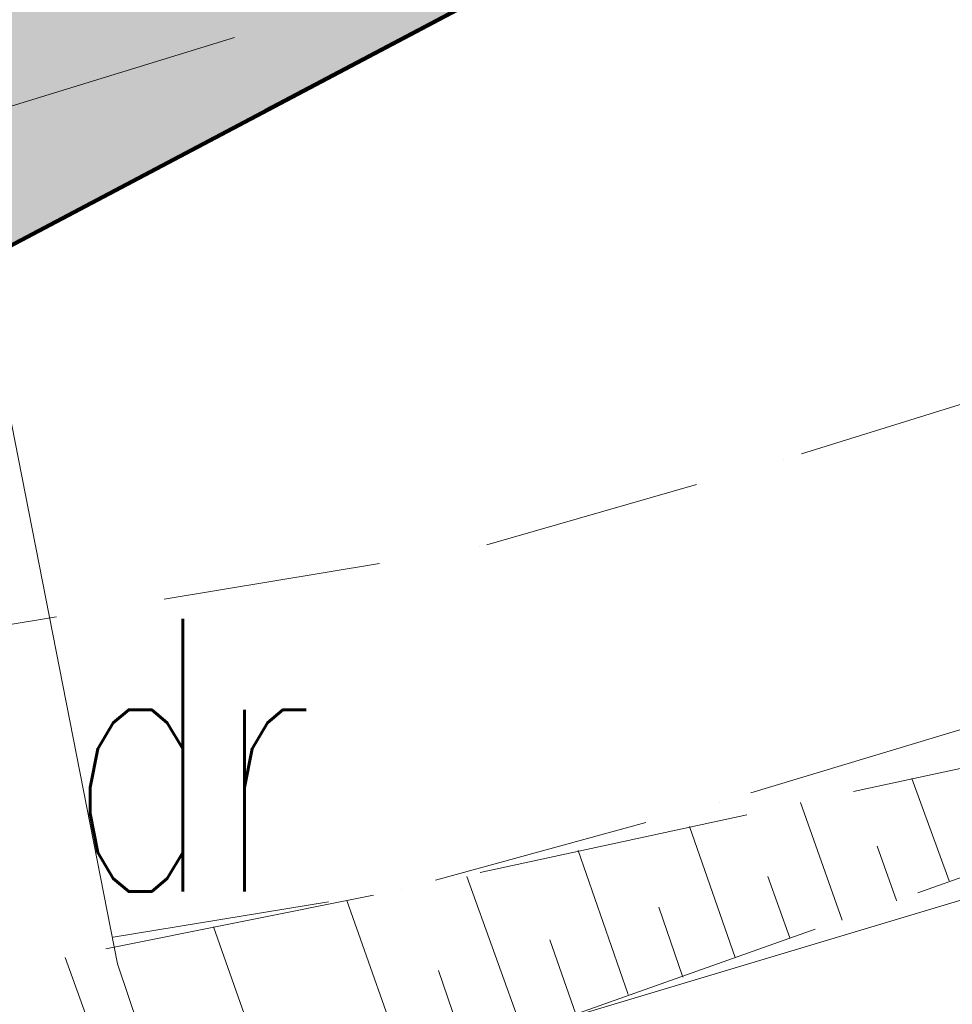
# Model space of a CAD drawing. Header units: millimetres. Extents: x 6487905018 to 6488192500, y 5882180700 to 5882375224.
# Tile 16 of 256: x 6487976711 to 6487980985, y 5882201635 to 5882206145. Entities that reach past the tile are written whole.
import ezdxf
from ezdxf.xclip import XClip

# ---------------------------------------------------------------- set-up
doc = ezdxf.new("R2010")
doc.units = ezdxf.units.MM
doc.header["$MEASUREMENT"] = 0
doc.header["$XCLIPFRAME"] = 2
for name, pattern in [('GSW', [3000, 1500, -1500]), ('L_0_03', [1000, 500, -500]), ('L_0_04', [1500, 1000, -500]), ('L_0_05', [1750, 1250, -500]), ('Przerywana', [2400, 1200, -1200]), ('Wipeout_Contour', [1000, 0, -1000])]:
    doc.linetypes.add(name, pattern=pattern)
for name, color, linetype, lineweight in [('0 granice_Nr_pióra__10', 22, 'Continuous', 120), ('granica_Nr_pióra__123', 100, 'Continuous', 120), ('teren zielony_Nr_pióra__1', 7, 'Continuous', 0), ('teren zielony_Nr_pióra__157', 93, 'Continuous', 0), ('Wymiarowanie_Nr_pióra__1', 7, 'Continuous', 0), ('Zamość 06.10._2_000_Inne__niezydentyfikowane__Nr_pióra__7', 7, 'Continuous', 5), ('Zamość 06.10._2_0_Nr_pióra__7', 7, 'Continuous', 5), ('Zamość 06.10._2_210_Oznaczenie_uzytku_Nr_pióra__96', 8, 'Continuous', 15), ('Zamość 06.10._2_218_Granica_uzytku_Nr_pióra__96', 8, 'Continuous', 15), ('Zamość 06.10._2_219_Linia_granicy_Nr_pióra__96', 8, 'Continuous', 15), ('Zamość 06.10._2_bariera_drogowa_ochronna__linia__Nr_pióra__7', 7, 'Continuous', 5), ('Zamość 06.10._2_chodnik__powierzchnia__Nr_pióra__7', 7, 'Continuous', 5), ('Zamość 06.10._2_przewod_telekomunikacyjny__linia__Nr_pióra__30', 7, 'Continuous', 5), ('Zamość 06.10._2_skarpa_nieumocniona__powierzchnia__Nr_pióra__7', 7, 'Continuous', 5)]:
    doc.layers.add(name, color=color, linetype=linetype, lineweight=lineweight)
for name, color, linetype in [('Mapa cyfrowa', 7, 'Continuous'), ('Wymiarowanie', 7, 'Continuous'), ('Zamość 06.10._2_Mapa cyfrowa', 7, 'Continuous')]:
    doc.layers.add(name, color=color, linetype=linetype)
doc.styles.add('GENERATED_STYLE_1', font='Simplex.shx')
doc.styles.add('GENERATED_STYLE_2', font='txt')
doc.linetypes.add('L_0_A0_SHX', pattern='A,0,[1,PZT Orlen Zamość.pdf1.Shx,S=15.277778,R=0,X=0,Y=0],-3500,0', length=3500)
doc.dimstyles.new('GENERATED_STYLE__4', dxfattribs={"dimtxt": 1000, "dimasz": 570, "dimexe": 0.18, "dimexo": 0, "dimgap": 0.09, "dimtad": 1, "dimlfac": 0.001, "dimzin": 0, "dimdsep": 46, "dimtxsty": 'GENERATED_STYLE_2', "dimblk": 'ARROWHEAD_11', "dimblk1": 'ARROWHEAD_11', "dimblk2": 'ARROWHEAD_11', "dimcen": 0.09, "dimclrd": 7, "dimclre": 7, "dimclrt": 7, "dimazin": 0, "dimtfac": 1, "dimtdec": 4, "dimtmove": 0, "dimatfit": 3, "dimfxl": 0, "dimtolj": 1, "dimtzin": 0, "dimarcsym": 0})

# ---------------------------------------------------------------- blocks, each defined once
blk = doc.blocks.new('Rysunek_1_2')
at = {"color": 254, "linetype": 'Wipeout_Contour', "lineweight": 0, "ltscale": 70061284114.24681}
blk.add_wipeout([(6487915525.867126, 5882181505.900702), (6488146644.289524, 5882181505.900702), (6488146644.289524, 5882373115.540435), (6488107628.768834, 5882373115.540435), (6488107628.768834, 5882320263.490532), (6488101226.436201, 5882320263.490532), (6488101226.436201, 5882373115.540435), (6487915525.867126, 5882373115.540435)], dxfattribs=at).dxf.layer = 'Zamość 06.10._2_Mapa cyfrowa'
at = {"layer": 'Zamość 06.10._2_000_Inne__niezydentyfikowane__Nr_pióra__7', "linetype": 'Continuous', "flags": 128}
for points in [[(6487980970, 5882202200), (6487980800, 5882202670)], [(6487980480.000001, 5882202020), (6487980290, 5882202560)], [(6487979990.000001, 5882201850), (6487979780.000001, 5882202450)], [(6487980730.000001, 5882202110), (6487980640, 5882202360)], [(6487979500, 5882201680), (6487979270, 5882202340)], [(6487979020, 5882201500), (6487978760, 5882202220)], [(6487980240.000001, 5882201940.000001), (6487980140, 5882202220)], [(6487978490.000001, 5882201320), (6487978210, 5882202110)], [(6487979750, 5882201760), (6487979640, 5882202080)], [(6487977910, 5882201110), (6487977600, 5882201990)], [(6487979260, 5882201590), (6487979140, 5882201930)], [(6487977270, 5882200880), (6487976920, 5882201850)], [(6487978760, 5882201410), (6487978630, 5882201790)]]:
    blk.add_lwpolyline(points, dxfattribs=at)
at = {"layer": 'Zamość 06.10._2_0_Nr_pióra__7', "linetype": 'Continuous'}
for p, q in [((6487980210, 5882204130), (6487980210.05, 5882204130)), ((6487978820.000001, 5882203730.000001), (6487978820.05, 5882203730.000001)), ((6487980800, 5882202670), (6487980800.05, 5882202670)), ((6487979920, 5882202560), (6487979920.05, 5882202560)), ((6487980290, 5882202560), (6487980290.05, 5882202560)), ((6487979780.000001, 5882202450), (6487979780.05, 5882202450)), ((6487980640, 5882202360), (6487980640.05, 5882202360)), ((6487979270, 5882202340), (6487979270.05, 5882202340)), ((6487978760, 5882202220), (6487978760.05, 5882202220)), ((6487980140, 5882202220), (6487980140.05, 5882202220)), ((6487980970, 5882202200), (6487980970.05, 5882202200)), ((6487978460, 5882202160), (6487978460.05, 5882202160)), ((6487978210, 5882202110), (6487978210.05, 5882202110)), ((6487979640, 5882202080), (6487979640.05, 5882202080)), ((6487980730.000001, 5882202110), (6487980730.05, 5882202110)), ((6487977600, 5882201990), (6487977600.05, 5882201990)), ((6487980480.000001, 5882202020), (6487980480.05, 5882202020)), ((6487980240.000001, 5882201940.000001), (6487980240.05, 5882201940.000001)), ((6487979140, 5882201930), (6487979140.05, 5882201930)), ((6487976920, 5882201850), (6487976920.05, 5882201850)), ((6487979990.000001, 5882201850), (6487979990.05, 5882201850)), ((6487977160, 5882201820), (6487977160.05, 5882201820)), ((6487978630, 5882201790), (6487978630.05, 5882201790)), ((6487979750, 5882201760), (6487979750.05, 5882201760)), ((6487979500, 5882201680), (6487979500.05, 5882201680))]:
    blk.add_line(p, q, dxfattribs=at)
at = {"layer": 'Zamość 06.10._2_218_Granica_uzytku_Nr_pióra__96', "linetype": 'L_0_03', "flags": 128}
for points in [[(6487970570.000001, 5882201890), (6487981820.000001, 5882207830)], [(6487981820.000001, 5882207830), (6487970570.000001, 5882201890)]]:
    blk.add_lwpolyline(points, dxfattribs=at)
at = {"layer": 'Zamość 06.10._2_219_Linia_granicy_Nr_pióra__96', "linetype": 'Continuous', "flags": 128}
blk.add_lwpolyline([(6487970570.000001, 5882201890), (6487981820.000001, 5882207830)], dxfattribs=at)
at = {"layer": 'Zamość 06.10._2_bariera_drogowa_ochronna__linia__Nr_pióra__7', "linetype": 'L_0_A0_SHX'}
blk.add_line((6487970030.000001, 5882198820), (6487993040, 5882205710), dxfattribs=at)
at = {"layer": 'Zamość 06.10._2_bariera_drogowa_ochronna__linia__Nr_pióra__7', "linetype": 'Continuous'}
blk.add_line((6487970030.000001, 5882198820), (6487993040, 5882205710), dxfattribs=at)
at = {"layer": 'Zamość 06.10._2_chodnik__powierzchnia__Nr_pióra__7', "linetype": 'L_0_04', "flags": 128}
blk.add_lwpolyline([(6487965300, 5882199990), (6487978460, 5882202160), (6487979920, 5882202560), (6487984720, 5882204010), (6488007050, 5882210780), (6488026880, 5882216840), (6488041340, 5882221220), (6488041780.000001, 5882222220), (6488041620, 5882222930), (6488026140, 5882218190.000001), (6488006490.000001, 5882212160), (6487984220, 5882205380), (6487980210, 5882204130), (6487978820.000001, 5882203730.000001), (6487965130, 5882201470), (6487965170, 5882201450), (6487962830, 5882201020), (6487960270, 5882200160), (6487953050, 5882197320), (6487953540, 5882195960), (6487960740.000001, 5882198820), (6487962810, 5882199540), (6487965350, 5882199980.000001)], dxfattribs=at)
at = {"layer": 'Zamość 06.10._2_przewod_telekomunikacyjny__linia__Nr_pióra__30', "linetype": 'Continuous', "flags": 128}
blk.add_lwpolyline([(6487979124.220844, 5882181505.900702), (6487984540, 5882184260), (6487981120, 5882190050), (6487977160, 5882201820), (6487973650.000001, 5882219670), (6488058820.000001, 5882246140), (6488075370, 5882251420), (6488098590.494104, 5882257262.406148)], dxfattribs=at)
at = {"layer": 'Zamość 06.10._2_skarpa_nieumocniona__powierzchnia__Nr_pióra__7', "linetype": 'L_0_05', "flags": 128}
blk.add_lwpolyline([(6487975910, 5882200400.000001), (6487965790, 5882197630), (6487965600, 5882198520), (6487965570.000001, 5882198640), (6487965360.000001, 5882199630), (6487975310, 5882201530), (6487978460, 5882202160), (6487984640, 5882203500)], close=True, dxfattribs=at)
at = {"layer": 'Zamość 06.10._2_210_Oznaczenie_uzytku_Nr_pióra__96', "linetype": 'Continuous', "insert": (6487976927.857143, 5882203401.184525), "char_height": 1250, "attachment_point": 1, "style": 'GENERATED_STYLE_1'}
blk.add_mtext('\\A1;{\\W0.660000x;\\FSimplex.shx;dr}', dxfattribs=at)
blk = doc.blocks.new('*D20', base_point=(6488045394.921593, 5882250647.102998))
at = {"layer": 'Wymiarowanie_Nr_pióra__1', "linetype": 'Continuous'}
for points in [[(6487963928.514582, 5882222705.573085), (6487963917.096512, 5882222762.9756), (6487963884.580599, 5882222811.639102), (6487963835.917097, 5882222844.155015), (6487963778.514582, 5882222855.573085), (6487963721.112067, 5882222844.155015), (6487963672.448565, 5882222811.639102), (6487963639.932652, 5882222762.9756), (6487963628.514582, 5882222705.573085), (6487963639.932652, 5882222648.17057), (6487963672.448565, 5882222599.507068), (6487963721.112067, 5882222566.991156), (6487963778.514582, 5882222555.573085), (6487963835.917097, 5882222566.991156), (6487963884.580599, 5882222599.507068), (6487963917.096512, 5882222648.17057)], [(6487969817.707458, 5882203590.677052), (6487969806.289389, 5882203648.079567), (6487969773.773476, 5882203696.74307), (6487969725.109974, 5882203729.258982), (6487969667.707458, 5882203740.677052), (6487969610.304944, 5882203729.258982), (6487969561.641441, 5882203696.74307), (6487969529.125529, 5882203648.079567), (6487969517.707458, 5882203590.677052), (6487969529.125529, 5882203533.274537), (6487969561.641441, 5882203484.611035), (6487969610.304944, 5882203452.095122), (6487969667.707458, 5882203440.677052), (6487969725.109974, 5882203452.095122), (6487969773.773476, 5882203484.611035), (6487969806.289389, 5882203533.274537)]]:
    blk.add_hatch(color=256, dxfattribs=at).paths.add_polyline_path(points)
for p, q in [((6487963921.865221, 5882222749.738618), (6487964316.079478, 5882222871.193832)), ((6487963240.949685, 5882222539.952338), (6487963635.163943, 5882222661.407553)), ((6487963822.680115, 5882222562.222445), (6487969623.541926, 5882203734.027691)), ((6487969811.058098, 5882203634.842585), (6487970205.272355, 5882203756.297799)), ((6487969130.142562, 5882203425.056305), (6487969524.356819, 5882203546.511519)), ((6487969711.872992, 5882203447.326413), (6487969756.038524, 5882203303.975774))]:
    blk.add_line(p, q, dxfattribs=at)
blk.add_circle((6487969667.707458, 5882203590.677052), 150, dxfattribs=at)
at = {"layer": 'Wymiarowanie_Nr_pióra__1', "insert": (6487966410.842047, 5882214840.937373), "char_height": 1000, "attachment_point": 7, "rotation": 287.123773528, "style": 'GENERATED_STYLE_2'}
blk.add_mtext('\\A1;{\\fArial|b1|i0|c238|p38;20,00}', dxfattribs=at)
blk = doc.blocks.new('ARROWHEAD_11')
at = {"color": 0, "linetype": 'Continuous', "lineweight": 0}
blk.add_line((0, 0), (-1, 0), dxfattribs=at)
at = {"color": 0, "linetype": 'Continuous', "lineweight": 0, "const_width": 0.25, "flags": 128}
blk.add_lwpolyline([(-0.125, 0, 1), (0.125, 0, 1)], format="xyb", close=True, dxfattribs=at)

msp = doc.modelspace()

# ---------------------------------------------------------------- block references
at = {"layer": 'Mapa cyfrowa', "color": 22, "linetype": 'Continuous', "lineweight": 5}
ref = msp.add_blockref('Rysunek_1_2', (0, 0), dxfattribs=at)
XClip(ref).set_block_clipping_path([(6487915525.8671264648, 5882181505.9007024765), (6488146644.2895231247, 5882181505.9007024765), (6488146644.2895231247, 5882373115.5404348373), (6488107628.7688331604, 5882373115.5404348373), (6488107628.7688331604, 5882320263.4905319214), (6488101226.4362001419, 5882320263.4905319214), (6488101226.4362001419, 5882373115.5404348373), (6487915525.8671264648, 5882373115.5404348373)])

# ---------------------------------------------------------------- next in the draw order: hatches: boundary and pattern name
at = {"layer": 'teren zielony_Nr_pióra__157', "linetype": 'Continuous'}
h = msp.add_hatch(dxfattribs=at)
h.set_pattern_fill('płyty_kamienne', color=256, style=0, pattern_type=2)
h.set_pattern_definition([(45, (6488045394.9, 5882252147.1), (-477.297, 477.297), [0, -450, 0, -675]), (110, (6488046894.9, 5882252147.1), (634.2925, 230.8636), [0, -330, 0, -570])])
h.paths.add_polyline_path([(6487970570.000001, 5882201890), (6487981820.000001, 5882207829.999999), (6488033660.322669, 5882222800.215628, 0.0024865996), (6488033722.027768, 5882222923.379777, 0.0785109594), (6488035010.966384, 5882227049.608792, 0.0077837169), (6488035067.079517, 5882227477.133851, 0.1142935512), (6488034913.322001, 5882229660.430223), (6488034319.959225, 5882231592.922059, 0.3756655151), (6488028889.22517, 5882234953.850564), (6488029257.882303, 5882233753.190648), (6488030367.956341, 5882234094.033802), (6488031031.313551, 5882231933.580791), (6488029977.442001, 5882231609.994354), (6488028334.3581, 5882231105.492961), (6488027289.699591, 5882234507.785999), (6488024214.887809, 5882233563.679111), (6488025682.492259, 5882228783.915813), (6488026087.054145, 5882227466.31961), (6488020035.873811, 5882225608.332376), (6488019948.314486, 5882225893.499707), (6487991699.913399, 5882217219.957408), (6487990231.273465, 5882222003.093117), (6487983778.593015, 5882220021.827109), (6487982385.941764, 5882224557.479295), (6487981905.929735, 5882226120.805079, -0.4142135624), (6487982621.356047, 5882227470.236511), (6487983331.896261, 5882227688.404634), (6487983710.568822, 5882227804.674311), (6487986639.874351, 5882228704.10417), (6487989073.825722, 5882229451.437801), (6487988708.712132, 5882230636.508227), (6487988635.091329, 5882230875.463552), (6487988100.442679, 5882232610.803788), (6487984583.573256, 5882231527.275929), (6487982740.398364, 5882237509.775934), (6487986257.267788, 5882238593.303793), (6487985439.355133, 5882241248.050495), (6487984359.591056, 5882244752.703594, -0.4142080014), (6487992393.36423, 5882259941.445574), (6488001283.5666, 5882262680.652166), (6488034943.218541, 5882262680.652166), (6488038600.476319, 5882259272.91151), (6488039094.523249, 5882259289.716652), (6488040171.300861, 5882260446.00543), (6488040650.686511, 5882259999.584307), (6488040895.570684, 5882259771.539374), (6488042124.026921, 5882258627.556835), (6488042939.663871, 5882263727.171789), (6488041063.864624, 5882263725.851113), (6488040879.529514, 5882263725.721331), (6488039486.853117, 5882263724.740803), (6487987062.735268, 5882263687.831074), (6487986654.638729, 5882262158.70443), (6487981184.422504, 5882241630.76734), (6487977458.31007, 5882227647.882842), (6487977383.188, 5882227365.974217), (6487972140, 5882207690.000001)])
h.paths.add_polyline_path([(6487984279.458673, 5882229617.66351), (6487984297.461879, 5882229622.862395), (6487984294.974707, 5882229613.52885)], flags=0)
h.paths.add_polyline_path([(6488030712.734249, 5882229299.428973), (6488031630.178343, 5882229582.088384), (6488032354.493076, 5882227231.137907), (6488031437.048981, 5882226948.478497)], flags=0)

# ---------------------------------------------------------------- next in the draw order: linework, layer by layer
at = {"layer": '0 granice_Nr_pióra__10', "linetype": 'Continuous'}
msp.add_line((6487970570.000001, 5882201890), (6487981820.000001, 5882207829.999999), dxfattribs=at)
at = {"layer": 'granica_Nr_pióra__123', "linetype": 'GSW'}
msp.add_line((6487981820.000001, 5882207829.999999), (6487970570.000001, 5882201890), dxfattribs=at)
at = {"layer": 'teren zielony_Nr_pióra__1', "linetype": 'Continuous', "flags": 128}
msp.add_lwpolyline([(6487977383.188, 5882227365.974217), (6487972140, 5882207690.000001), (6487970570.000001, 5882201890), (6487981820.000001, 5882207829.999999), (6488033660.322669, 5882222800.215628, 0.0024865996)], format="xyb", dxfattribs=at)
at = {"layer": 'Wymiarowanie_Nr_pióra__1', "linetype": 'Przerywana'}
msp.add_line((6487969667.707458, 5882203590.677052), (6488007456.502877, 5882215233.194198), dxfattribs=at)

# ---------------------------------------------------------------- next in the draw order: dimensions: what is measured, and where the dimension line sits
at = {"layer": 'Wymiarowanie', "linetype": 'Continuous'}
dim = msp.add_linear_dim(base=(6487969667.707458, 5882203590.677052), p1=(6488001717.266423, 5882234394.290968), p2=(6488007456.502877, 5882215233.194198), angle=287.123773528, dimstyle='GENERATED_STYLE__4', dxfattribs=at)
dim.commit()
dim.dimension.update_dxf_attribs({"geometry": '*D20', "text_midpoint": (6487967392.080667, 5882213354.230895), "dimtype": 160, "text_rotation": 287.123773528})

doc.saveas('drawing.dxf')
